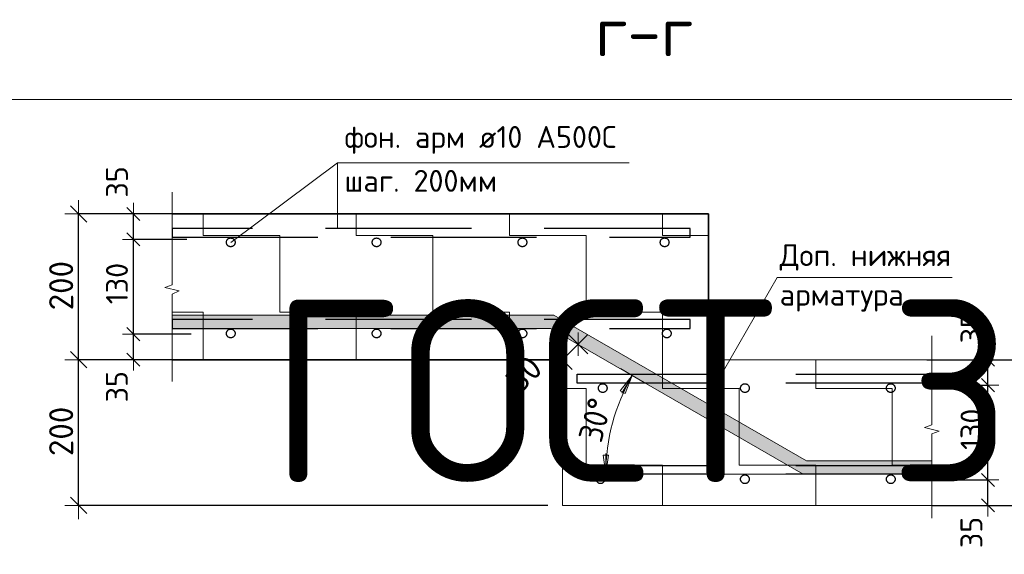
# Model space of a CAD drawing. Header units: metres. Extents: x -38 to 100, y -15 to 19.
# Tile 39 of 63: x 71.674 to 73.024, y 5.128 to 5.861. Entities that reach past the tile are written whole.
import ezdxf

# ---------------------------------------------------------------- set-up
doc = ezdxf.new("R2010")
doc.units = ezdxf.units.M
doc.header["$PDMODE"] = 65
doc.linetypes.add('______2', pattern=[0.27, 0.2, -0.07])
for name, color, linetype, lineweight in [('XR$4$Арм. стержнями нижней зоны', 180, 'Continuous', 35), ('XR$4$ВК__отв в полу 1-2 эт', 220, 'Continuous', 25), ('XR$4$Размерная линия (1)', 7, 'Continuous', 13), ('XR$4$Размерная линия_ общее', 7, 'Continuous', 13), ('XR$4$Текст_ общее_1', 7, 'Continuous', 13)]:
    doc.layers.add(name, color=color, linetype=linetype, lineweight=lineweight)
doc.styles.add('ISOCPEUR', font='txt')
doc.dimstyles.new('DIMSTYLE_17', dxfattribs={"dimtxt": 0.03, "dimasz": 0.03, "dimexe": 0, "dimexo": 0, "dimgap": 0.015, "dimtad": 2, "dimdec": 0, "dimlfac": 1000, "dimrnd": 1, "dimzin": 12, "dimdsep": 46, "dimtxsty": 'ISOCPEUR', "dimblk1": 'ALL_ML_STRICH', "dimblk2": 'ALL_ML_STRICH', "dimsah": 1, "dimcen": 0, "dimclrd": 7, "dimclre": 256, "dimclrt": 7, "dimadec": 0, "dimazin": 0, "dimtfac": 1, "dimtdec": 0, "dimtix": 1, "dimtmove": 2, "dimatfit": 3, "dimfxl": 0, "dimtvp": 1.2, "dimtzin": 0, "dimlwd": 0, "dimlwe": -3, "dimarcsym": 0})
doc.dimstyles.new('DIMSTYLE_19', dxfattribs={"dimtxt": 0.033, "dimasz": 0.0375, "dimexe": 0, "dimexo": 0, "dimgap": 0.0165, "dimtad": 2, "dimdec": 0, "dimlfac": 1000, "dimrnd": 1, "dimzin": 12, "dimdsep": 46, "dimtxsty": 'ISOCPEUR', "dimblk1": 'ALL_ML_STRICH', "dimblk2": 'ALL_ML_STRICH', "dimsah": 1, "dimcen": 0, "dimclrd": 7, "dimclre": 256, "dimclrt": 7, "dimadec": 0, "dimazin": 0, "dimtfac": 1, "dimtdec": 0, "dimtix": 1, "dimtmove": 2, "dimatfit": 3, "dimfxl": 0, "dimtvp": 1.2, "dimtzin": 0, "dimlwd": 0, "dimlwe": -3, "dimarcsym": 0})
doc.dimstyles.new('DIMSTYLE_20', dxfattribs={"dimtxt": 0.03, "dimasz": 0.03, "dimexe": 0, "dimexo": 0, "dimgap": 0.015, "dimtad": 2, "dimdec": 0, "dimlfac": 1000, "dimrnd": 1, "dimzin": 12, "dimdsep": 46, "dimtxsty": 'ISOCPEUR', "dimblk1": 'ALL_ML_STRICH', "dimblk2": 'ALL_ML_STRICH', "dimsah": 1, "dimcen": 0, "dimclrd": 7, "dimclre": 256, "dimclrt": 7, "dimadec": 0, "dimazin": 0, "dimtfac": 1, "dimtdec": 0, "dimtix": 1, "dimtmove": 2, "dimatfit": 3, "dimfxl": 0, "dimtzin": 0, "dimlwd": 0, "dimlwe": -3, "dimarcsym": 0})
doc.dimstyles.new('DIMSTYLE_9', dxfattribs={"dimtxt": 0.033, "dimasz": 0.0375, "dimexe": 0, "dimexo": 0, "dimgap": 0.0165, "dimtad": 2, "dimdec": 0, "dimlfac": 1000, "dimrnd": 1, "dimzin": 12, "dimdsep": 46, "dimtxsty": 'ISOCPEUR', "dimblk1": 'ALL_ML_STRICH', "dimblk2": 'ALL_ML_STRICH', "dimsah": 1, "dimcen": 0, "dimclrd": 7, "dimclre": 256, "dimclrt": 7, "dimadec": 0, "dimazin": 0, "dimtfac": 1, "dimtdec": 0, "dimtix": 1, "dimtmove": 2, "dimatfit": 3, "dimfxl": 0, "dimtzin": 0, "dimlwd": 0, "dimlwe": -3, "dimarcsym": 0})

# ---------------------------------------------------------------- blocks, each defined once
blk = doc.blocks.new('ЭЛЕМЕНТ_УЗОРА_14')
at = {"color": 7, "linetype": 'Continuous', "lineweight": 13, "transparency": 33554687}
blk.add_line((71.8824, 5.3647), (71.8824, 5.3647), dxfattribs=at)
blk.add_lwpolyline([(71.8824, 5.6247), (71.8824, 5.4975), (71.8724, 5.4939), (71.8924, 5.489), (71.8824, 5.4848), (71.8824, 5.3647)], dxfattribs=at)
blk = doc.blocks.new('ЭЛЕМЕНТ_УЗОРА_15')
at = {"color": 7, "linetype": 'Continuous', "lineweight": 13, "transparency": 33554687}
blk.add_line((72.9243, 5.1773), (72.9243, 5.1773), dxfattribs=at)
blk.add_lwpolyline([(72.9243, 5.4273), (72.9243, 5.3051), (72.9143, 5.3016), (72.9343, 5.2968), (72.9243, 5.2928), (72.9243, 5.1773)], dxfattribs=at)
blk = doc.blocks.new('ALL_ML_STRICH')
at = {"color": 0, "linetype": 'ByBlock', "lineweight": -2}
for p, q in [((0, -0.5), (0, 0.5)), ((-1, 0), (0.5, 0)), ((-0.3, -0.3), (0.3, 0.3))]:
    blk.add_line(p, q, dxfattribs=at)
blk = doc.blocks.new('*D449')
at = {"layer": 'DEFPOINTS', "color": 7, "linetype": 'Continuous', "lineweight": 13, "transparency": 33554687}
for p in [(72.9046, 5.3947), (72.9046, 5.1947), (73.0762, 5.1947)]:
    blk.add_point(p, dxfattribs=at)
at = {"layer": 'XR$4$Размерная линия_ общее', "color": 253, "linetype": 'Continuous', "lineweight": -2, "true_color": 0xa0a0a0, "transparency": 33554687}
for p, q in [((72.9246, 5.3947), (73.0762, 5.3947)), ((72.9246, 5.1947), (73.0762, 5.1947))]:
    blk.add_line(p, q, dxfattribs=at)
at = {"layer": 'XR$4$Размерная линия_ общее', "color": 7, "linetype": 'Continuous', "lineweight": -2, "transparency": 33554687}
blk.add_line((73.0762, 5.1947), (73.0762, 5.3947), dxfattribs=at)
at = {"layer": 'XR$4$Размерная линия_ общее', "color": 7, "linetype": 'Continuous', "lineweight": 13, "transparency": 33554687, "xscale": 0.0375, "yscale": 0.0375, "zscale": 0.0375}
for p, rotation in [((73.0762, 5.3947), 90), ((73.0762, 5.1947), 270)]:
    blk.add_blockref('ALL_ML_STRICH', p, dxfattribs=dict(at, rotation=rotation))
at = {"layer": 'XR$4$Размерная линия_ общее', "color": 7, "linetype": 'Continuous', "lineweight": 13, "transparency": 33554687, "insert": (73.0522, 5.2963), "char_height": 0.033, "width": 0.099, "attachment_point": 5, "rotation": 90, "style": 'ISOCPEUR'}
blk.add_mtext('\\A1;{200}', dxfattribs=at)
blk = doc.blocks.new('*D450')
at = {"layer": 'DEFPOINTS', "color": 7, "linetype": 'Continuous', "lineweight": 13, "transparency": 33554687}
for p in [(72.902, 5.2297), (72.9213, 5.1947), (73.0012, 5.1947)]:
    blk.add_point(p, dxfattribs=at)
at = {"layer": 'XR$4$Размерная линия (1)', "color": 9, "linetype": 'Continuous', "lineweight": -2, "true_color": 0xc7c7c7, "transparency": 33554687}
for p, q in [((72.922, 5.2297), (73.0012, 5.2297)), ((72.9413, 5.1947), (73.0012, 5.1947))]:
    blk.add_line(p, q, dxfattribs=at)
at = {"layer": 'XR$4$Размерная линия (1)', "color": 7, "linetype": 'Continuous', "lineweight": -2, "transparency": 33554687}
blk.add_line((73.0012, 5.1947), (73.0012, 5.2297), dxfattribs=at)
at = {"layer": 'XR$4$Размерная линия (1)', "color": 7, "linetype": 'Continuous', "lineweight": 13, "transparency": 33554687, "xscale": 0.03, "yscale": 0.03, "zscale": 0.03}
for p, rotation in [((73.0012, 5.2297), 90), ((73.0012, 5.1947), 270)]:
    blk.add_blockref('ALL_ML_STRICH', p, dxfattribs=dict(at, rotation=rotation))
at = {"layer": 'XR$4$Размерная линия (1)', "color": 7, "linetype": 'Continuous', "lineweight": 13, "transparency": 33554687, "insert": (72.9786, 5.1576), "char_height": 0.03, "width": 0.06, "attachment_point": 5, "rotation": 90, "style": 'ISOCPEUR'}
blk.add_mtext('\\A1;{35}', dxfattribs=at)
blk = doc.blocks.new('*D451')
at = {"layer": 'DEFPOINTS', "color": 7, "linetype": 'Continuous', "lineweight": 13, "transparency": 33554687}
for p in [(72.908, 5.3597), (72.902, 5.2297), (73.0012, 5.2297)]:
    blk.add_point(p, dxfattribs=at)
at = {"layer": 'XR$4$Размерная линия (1)', "color": 9, "linetype": 'Continuous', "lineweight": -2, "true_color": 0xc7c7c7, "transparency": 33554687}
for p, q in [((72.928, 5.3597), (73.0012, 5.3597)), ((72.922, 5.2297), (73.0012, 5.2297))]:
    blk.add_line(p, q, dxfattribs=at)
at = {"layer": 'XR$4$Размерная линия (1)', "color": 7, "linetype": 'Continuous', "lineweight": -2, "transparency": 33554687}
blk.add_line((73.0012, 5.2297), (73.0012, 5.3597), dxfattribs=at)
at = {"layer": 'XR$4$Размерная линия (1)', "color": 7, "linetype": 'Continuous', "lineweight": 13, "transparency": 33554687, "xscale": 0.03, "yscale": 0.03, "zscale": 0.03}
for p, rotation in [((73.0012, 5.3597), 90), ((73.0012, 5.2297), 270)]:
    blk.add_blockref('ALL_ML_STRICH', p, dxfattribs=dict(at, rotation=rotation))
at = {"layer": 'XR$4$Размерная линия (1)', "color": 7, "linetype": 'Continuous', "lineweight": 13, "transparency": 33554687, "insert": (72.9787, 5.2992), "char_height": 0.03, "width": 0.09, "attachment_point": 5, "rotation": 90, "style": 'ISOCPEUR'}
blk.add_mtext('\\A1;{130}', dxfattribs=at)
blk = doc.blocks.new('*D452')
at = {"layer": 'DEFPOINTS', "color": 7, "linetype": 'Continuous', "lineweight": 13, "transparency": 33554687}
for p in [(72.8976, 5.3947), (72.908, 5.3597), (73.0012, 5.3597)]:
    blk.add_point(p, dxfattribs=at)
at = {"layer": 'XR$4$Размерная линия (1)', "color": 9, "linetype": 'Continuous', "lineweight": -2, "true_color": 0xc7c7c7, "transparency": 33554687}
for p, q in [((72.9176, 5.3947), (73.0012, 5.3947)), ((72.928, 5.3597), (73.0012, 5.3597))]:
    blk.add_line(p, q, dxfattribs=at)
at = {"layer": 'XR$4$Размерная линия (1)', "color": 7, "linetype": 'Continuous', "lineweight": -2, "transparency": 33554687}
blk.add_line((73.0012, 5.3597), (73.0012, 5.3947), dxfattribs=at)
at = {"layer": 'XR$4$Размерная линия (1)', "color": 7, "linetype": 'Continuous', "lineweight": 13, "transparency": 33554687, "xscale": 0.03, "yscale": 0.03, "zscale": 0.03}
for p, rotation in [((73.0012, 5.3947), 90), ((73.0012, 5.3597), 270)]:
    blk.add_blockref('ALL_ML_STRICH', p, dxfattribs=dict(at, rotation=rotation))
at = {"layer": 'XR$4$Размерная линия (1)', "color": 7, "linetype": 'Continuous', "lineweight": 13, "transparency": 33554687, "insert": (72.9787, 5.4386), "char_height": 0.03, "width": 0.06, "attachment_point": 5, "rotation": 90, "style": 'ISOCPEUR'}
blk.add_mtext('\\A1;{35}', dxfattribs=at)
blk = doc.blocks.new('*D453')
at = {"layer": 'DEFPOINTS', "color": 7, "linetype": 'Continuous', "lineweight": 13, "transparency": 33554687}
for p in [(71.9285, 5.4297), (71.8294, 5.3947), (71.9092, 5.3947)]:
    blk.add_point(p, dxfattribs=at)
at = {"layer": 'XR$4$Размерная линия (1)', "color": 9, "linetype": 'Continuous', "lineweight": -2, "true_color": 0xc7c7c7, "transparency": 33554687}
for p, q in [((71.9085, 5.4297), (71.8294, 5.4297)), ((71.8892, 5.3947), (71.8294, 5.3947))]:
    blk.add_line(p, q, dxfattribs=at)
at = {"layer": 'XR$4$Размерная линия (1)', "color": 7, "linetype": 'Continuous', "lineweight": -2, "transparency": 33554687}
blk.add_line((71.8294, 5.3947), (71.8294, 5.4297), dxfattribs=at)
at = {"layer": 'XR$4$Размерная линия (1)', "color": 7, "linetype": 'Continuous', "lineweight": 13, "transparency": 33554687, "xscale": 0.03, "yscale": 0.03, "zscale": 0.03}
for p, rotation in [((71.8294, 5.4297), 90), ((71.8294, 5.3947), 270)]:
    blk.add_blockref('ALL_ML_STRICH', p, dxfattribs=dict(at, rotation=rotation))
at = {"layer": 'XR$4$Размерная линия (1)', "color": 7, "linetype": 'Continuous', "lineweight": 13, "transparency": 33554687, "insert": (71.8068, 5.3576), "char_height": 0.03, "width": 0.06, "attachment_point": 5, "rotation": 90, "style": 'ISOCPEUR'}
blk.add_mtext('\\A1;{35}', dxfattribs=at)
blk = doc.blocks.new('*D454')
at = {"layer": 'DEFPOINTS', "color": 7, "linetype": 'Continuous', "lineweight": 13, "transparency": 33554687}
for p in [(71.9225, 5.5597), (71.8294, 5.4297), (71.9285, 5.4297)]:
    blk.add_point(p, dxfattribs=at)
at = {"layer": 'XR$4$Размерная линия (1)', "color": 9, "linetype": 'Continuous', "lineweight": -2, "true_color": 0xc7c7c7, "transparency": 33554687}
for p, q in [((71.9025, 5.5597), (71.8294, 5.5597)), ((71.9085, 5.4297), (71.8294, 5.4297))]:
    blk.add_line(p, q, dxfattribs=at)
at = {"layer": 'XR$4$Размерная линия (1)', "color": 7, "linetype": 'Continuous', "lineweight": -2, "transparency": 33554687}
blk.add_line((71.8294, 5.4297), (71.8294, 5.5597), dxfattribs=at)
at = {"layer": 'XR$4$Размерная линия (1)', "color": 7, "linetype": 'Continuous', "lineweight": 13, "transparency": 33554687, "xscale": 0.03, "yscale": 0.03, "zscale": 0.03}
for p, rotation in [((71.8294, 5.5597), 90), ((71.8294, 5.4297), 270)]:
    blk.add_blockref('ALL_ML_STRICH', p, dxfattribs=dict(at, rotation=rotation))
at = {"layer": 'XR$4$Размерная линия (1)', "color": 7, "linetype": 'Continuous', "lineweight": 13, "transparency": 33554687, "insert": (71.8069, 5.4992), "char_height": 0.03, "width": 0.09, "attachment_point": 5, "rotation": 90, "style": 'ISOCPEUR'}
blk.add_mtext('\\A1;{130}', dxfattribs=at)
blk = doc.blocks.new('*D455')
at = {"layer": 'DEFPOINTS', "color": 7, "linetype": 'Continuous', "lineweight": 13, "transparency": 33554687}
for p in [(71.9329, 5.5947), (71.8294, 5.5597), (71.9225, 5.5597)]:
    blk.add_point(p, dxfattribs=at)
at = {"layer": 'XR$4$Размерная линия (1)', "color": 9, "linetype": 'Continuous', "lineweight": -2, "true_color": 0xc7c7c7, "transparency": 33554687}
for p, q in [((71.9129, 5.5947), (71.8294, 5.5947)), ((71.9025, 5.5597), (71.8294, 5.5597))]:
    blk.add_line(p, q, dxfattribs=at)
at = {"layer": 'XR$4$Размерная линия (1)', "color": 7, "linetype": 'Continuous', "lineweight": -2, "transparency": 33554687}
blk.add_line((71.8294, 5.5597), (71.8294, 5.5947), dxfattribs=at)
at = {"layer": 'XR$4$Размерная линия (1)', "color": 7, "linetype": 'Continuous', "lineweight": 13, "transparency": 33554687, "xscale": 0.03, "yscale": 0.03, "zscale": 0.03}
for p, rotation in [((71.8294, 5.5947), 90), ((71.8294, 5.5597), 270)]:
    blk.add_blockref('ALL_ML_STRICH', p, dxfattribs=dict(at, rotation=rotation))
at = {"layer": 'XR$4$Размерная линия (1)', "color": 7, "linetype": 'Continuous', "lineweight": 13, "transparency": 33554687, "insert": (71.8069, 5.6386), "char_height": 0.03, "width": 0.06, "attachment_point": 5, "rotation": 90, "style": 'ISOCPEUR'}
blk.add_mtext('\\A1;{35}', dxfattribs=at)
blk = doc.blocks.new('*D456')
at = {"layer": 'DEFPOINTS', "color": 7, "linetype": 'Continuous', "lineweight": 13, "transparency": 33554687}
for p in [(71.9259, 5.3947), (71.7544, 5.1947), (72.4179, 5.1947)]:
    blk.add_point(p, dxfattribs=at)
at = {"layer": 'XR$4$Размерная линия_ общее', "color": 253, "linetype": 'Continuous', "lineweight": -2, "true_color": 0xa0a0a0, "transparency": 33554687}
for p, q in [((71.9059, 5.3947), (71.7544, 5.3947)), ((72.3979, 5.1947), (71.7544, 5.1947))]:
    blk.add_line(p, q, dxfattribs=at)
at = {"layer": 'XR$4$Размерная линия_ общее', "color": 7, "linetype": 'Continuous', "lineweight": -2, "transparency": 33554687}
blk.add_line((71.7544, 5.1947), (71.7544, 5.3947), dxfattribs=at)
at = {"layer": 'XR$4$Размерная линия_ общее', "color": 7, "linetype": 'Continuous', "lineweight": 13, "transparency": 33554687, "xscale": 0.0375, "yscale": 0.0375, "zscale": 0.0375}
for p, rotation in [((71.7544, 5.3947), 90), ((71.7544, 5.1947), 270)]:
    blk.add_blockref('ALL_ML_STRICH', p, dxfattribs=dict(at, rotation=rotation))
at = {"layer": 'XR$4$Размерная линия_ общее', "color": 7, "linetype": 'Continuous', "lineweight": 13, "transparency": 33554687, "insert": (71.7304, 5.2963), "char_height": 0.033, "width": 0.099, "attachment_point": 5, "rotation": 90, "style": 'ISOCPEUR'}
blk.add_mtext('\\A1;{200}', dxfattribs=at)
blk = doc.blocks.new('*D457')
at = {"layer": 'DEFPOINTS', "color": 7, "linetype": 'Continuous', "lineweight": 13, "transparency": 33554687}
for p in [(71.9259, 5.5947), (71.7544, 5.3947), (71.9259, 5.3947)]:
    blk.add_point(p, dxfattribs=at)
at = {"layer": 'XR$4$Размерная линия_ общее', "color": 253, "linetype": 'Continuous', "lineweight": -2, "true_color": 0xa0a0a0, "transparency": 33554687}
for p, q in [((71.9059, 5.5947), (71.7544, 5.5947)), ((71.9059, 5.3947), (71.7544, 5.3947))]:
    blk.add_line(p, q, dxfattribs=at)
at = {"layer": 'XR$4$Размерная линия_ общее', "color": 7, "linetype": 'Continuous', "lineweight": -2, "transparency": 33554687}
blk.add_line((71.7544, 5.3947), (71.7544, 5.5947), dxfattribs=at)
at = {"layer": 'XR$4$Размерная линия_ общее', "color": 7, "linetype": 'Continuous', "lineweight": 13, "transparency": 33554687, "xscale": 0.0375, "yscale": 0.0375, "zscale": 0.0375}
for p, rotation in [((71.7544, 5.5947), 90), ((71.7544, 5.3947), 270)]:
    blk.add_blockref('ALL_ML_STRICH', p, dxfattribs=dict(at, rotation=rotation))
at = {"layer": 'XR$4$Размерная линия_ общее', "color": 7, "linetype": 'Continuous', "lineweight": 13, "transparency": 33554687, "insert": (71.7304, 5.4963), "char_height": 0.033, "width": 0.099, "attachment_point": 5, "rotation": 90, "style": 'ISOCPEUR'}
blk.add_mtext('\\A1;{200}', dxfattribs=at)
blk = doc.blocks.new('СЛОЖНЫЙ_ОБЪЕКТ_58')
at = {"linetype": 'Continuous', "lineweight": 13, "transparency": 33554687}
blk.add_hatch(color=7, dxfattribs=at).paths.add_polyline_path([(71.8824, 5.4377), (72.4014, 5.4377), (72.7478, 5.2377), (72.9243, 5.2377), (72.9243, 5.2557), (72.7526, 5.2557), (72.4062, 5.4557), (71.8824, 5.4557)])
at = {"color": 7, "linetype": 'Continuous', "lineweight": 13, "transparency": 33554687}
for p, q in [((72.4062, 5.4557), (71.8824, 5.4557)), ((71.8824, 5.4557), (71.8824, 5.4377)), ((72.7526, 5.2557), (72.4062, 5.4557)), ((72.4014, 5.4377), (71.8824, 5.4377)), ((72.7478, 5.2377), (72.4014, 5.4377)), ((72.9243, 5.2557), (72.7526, 5.2557)), ((72.9243, 5.2557), (72.9243, 5.2377)), ((72.9243, 5.2377), (72.7478, 5.2377))]:
    blk.add_line(p, q, dxfattribs=at)
blk = doc.blocks.new('*D473')
at = {"layer": 'DEFPOINTS', "color": 7, "linetype": 'Continuous', "lineweight": 13, "transparency": 33554687}
for p in [(72.4392, 5.4159), (72.4392, 5.4159), (72.4179, 5.3947)]:
    blk.add_point(p, dxfattribs=at)
at = {"layer": 'XR$4$Размерная линия_ общее', "color": 7, "linetype": 'Continuous', "lineweight": -2, "transparency": 33554687}
blk.add_line((72.4392, 5.4159), (72.4179, 5.3947), dxfattribs=at)
at = {"layer": 'XR$4$Размерная линия_ общее', "color": 253, "linetype": 'Continuous', "lineweight": -2, "true_color": 0xa0a0a0, "transparency": 33554687}
for p, q in [((72.4392, 5.4159), (72.4392, 5.4159)), ((72.4179, 5.3947), (72.4179, 5.3947))]:
    blk.add_line(p, q, dxfattribs=at)
at = {"layer": 'XR$4$Размерная линия_ общее', "color": 7, "linetype": 'Continuous', "lineweight": 13, "transparency": 33554687, "yscale": 0.0375, "zscale": 0.0375}
for p, xscale, rotation in [((72.4392, 5.4159), 0.03750000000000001, 44.99999999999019), ((72.4179, 5.3947), 0.0375, 224.9999999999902)]:
    blk.add_blockref('ALL_ML_STRICH', p, dxfattribs=dict(at, xscale=xscale, rotation=rotation))
at = {"layer": 'XR$4$Размерная линия_ общее', "color": 7, "linetype": 'Continuous', "lineweight": 13, "transparency": 33554687, "insert": (72.3651, 5.3754), "char_height": 0.033, "width": 0.066, "attachment_point": 5, "rotation": 45, "style": 'ISOCPEUR'}
blk.add_mtext('\\A1;{30}', dxfattribs=at)
blk = doc.blocks.new('COMPLEX_ANGLEDIM_1')
at = {"color": 7, "linetype": 'Continuous', "lineweight": 13, "transparency": 33554687}
for p, q in [((72.5135, 5.373), (72.4972, 5.3824)), ((72.4971, 5.3521), (72.5135, 5.373)), ((72.5135, 5.373), (72.4994, 5.3486)), ((72.5135, 5.373), (72.5036, 5.3484)), ((72.5135, 5.373), (72.5135, 5.373)), ((72.5135, 5.373), (72.5297, 5.3636)), ((72.5036, 5.3484), (72.4971, 5.3521)), ((72.4772, 5.2377), (72.4772, 5.2658)), ((72.481, 5.2639), (72.4735, 5.2639)), ((72.4735, 5.2639), (72.4772, 5.2377)), ((72.4772, 5.2377), (72.481, 5.2639)), ((72.4772, 5.2377), (72.4585, 5.2377)), ((72.4772, 5.2377), (72.4772, 5.2377)), ((72.4772, 5.2377), (72.496, 5.2377))]:
    blk.add_line(p, q, dxfattribs=at)
blk.add_arc((72.7478, 5.2377), 0.2706, 150, 180, dxfattribs=at)
at = {"color": 7, "linetype": 'Continuous', "lineweight": 13, "transparency": 33554687, "insert": (72.4711, 5.2794), "char_height": 0.033, "width": 0.080962, "attachment_point": 7, "rotation": 75, "style": 'ISOCPEUR'}
blk.add_mtext('\\W0.91;30%%d', dxfattribs=at)

msp = doc.modelspace()

# ---------------------------------------------------------------- hatches: boundary and pattern name
at = {"linetype": 'Continuous', "lineweight": 13, "transparency": 33554687}
h = msp.add_hatch(dxfattribs=at)
h.set_pattern_fill('____', scale=0.105, style=0, pattern_type=2)
h.set_pattern_definition([(0, (0.21, 0.21), (0.105, 0.105), [0.105, -0.105]), (90, (0.21, 0.21), (-0.105, 0.105), [0.105, -0.105])])
h.paths.add_polyline_path([(72.4179, 5.1947), (72.9243, 5.1947), (72.9243, 5.3947), (72.6179, 5.3947), (72.6179, 5.5947), (71.8824, 5.5947), (71.8824, 5.3947), (72.4179, 5.3947)], flags=0)

# ---------------------------------------------------------------- linework, layer by layer
at = {"color": 7, "linetype": 'Continuous', "lineweight": 13, "transparency": 33554687}
for p, q in [((88.0842, 5.7519), (69.5842, 5.7519)), ((71.9629, 5.5557), (72.1091, 5.6647)), ((72.4179, 5.3947), (72.4392, 5.4159)), ((72.7478, 5.2377), (72.4278, 5.2377))]:
    msp.add_line(p, q, dxfattribs=at)
at = {"color": 7, "linetype": 'Continuous', "lineweight": 35, "transparency": 33554687}
msp.add_line((72.4179, 5.3947), (71.8824, 5.3947), dxfattribs=at)
at = {"color": 7, "linetype": 'Continuous', "lineweight": 13, "transparency": 33554687}
for points in [[(72.1091, 5.5747), (72.1091, 5.6647), (72.5091, 5.6647)], [(72.6174, 5.343), (72.7124, 5.5075), (72.9524, 5.5075)]]:
    msp.add_lwpolyline(points, dxfattribs=at)
at = {"color": 7, "linetype": 'Continuous', "lineweight": 35, "transparency": 33554687}
msp.add_lwpolyline([(71.8824, 5.5947), (72.6179, 5.5947), (72.6179, 5.3947)], dxfattribs=at)
at = {"color": 7, "linetype": '______2', "lineweight": -3, "transparency": 33554687}
for points in [[(71.8824, 5.5627), (72.5929, 5.5627), (72.5929, 5.5747), (71.8824, 5.5747), (71.8824, 5.5627)], [(72.9243, 5.3627), (72.438, 5.3627), (72.438, 5.3747), (72.9243, 5.3747), (72.9243, 5.3627)]]:
    msp.add_lwpolyline(points, close=True, dxfattribs=at)
for centre in [(71.9629, 5.5557), (72.1629, 5.5557), (72.3629, 5.5557), (72.5579, 5.5557), (72.473, 5.3557), (72.668, 5.3557), (72.868, 5.3557)]:
    msp.add_circle(centre, 0.006, dxfattribs=at)
at = {"layer": 'XR$4$Арм. стержнями нижней зоны', "color": 7, "linetype": '______2', "lineweight": -3, "transparency": 33554687}
for points in [[(71.8824, 5.4377), (72.5929, 5.4377), (72.5929, 5.4497), (71.8824, 5.4497), (71.8824, 5.4377)], [(72.9243, 5.2377), (72.438, 5.2377), (72.438, 5.2497), (72.9243, 5.2497), (72.9243, 5.2377)]]:
    msp.add_lwpolyline(points, close=True, dxfattribs=at)
for centre in [(71.9629, 5.4307), (72.1629, 5.4307), (72.3629, 5.4307), (72.5609, 5.4307), (72.47, 5.2307), (72.668, 5.2307), (72.868, 5.2307)]:
    msp.add_circle(centre, 0.006, dxfattribs=at)
at = {"layer": 'XR$4$ВК__отв в полу 1-2 эт', "color": 7, "linetype": 'Continuous', "lineweight": 13, "transparency": 33554687}
msp.add_line((72.9243, 5.3947), (72.6179, 5.3947), dxfattribs=at)
msp.add_lwpolyline([(72.4179, 5.3947), (72.4179, 5.1947), (72.9243, 5.1947)], dxfattribs=at)

# ---------------------------------------------------------------- block references
at = {"color": 7, "linetype": 'Continuous', "lineweight": 13, "transparency": 33554687}
for name in ['ЭЛЕМЕНТ_УЗОРА_14', 'СЛОЖНЫЙ_ОБЪЕКТ_58', 'ЭЛЕМЕНТ_УЗОРА_15', 'COMPLEX_ANGLEDIM_1']:
    msp.add_blockref(name, (0, 0), dxfattribs=at)

# ---------------------------------------------------------------- texts
at = {"color": 7, "linetype": 'Continuous', "lineweight": 50, "transparency": 33554687, "insert": (72.5299, 5.845), "char_height": 0.0675, "width": 0.172565, "attachment_point": 5, "style": 'ISOCPEUR'}
msp.add_mtext('\\A1;{\\fISOCPEUR|i0|b0;\\H0.067500;\\W1.000000;\\C7;г-г}\\P', dxfattribs=at)
at = {"color": 7, "linetype": 'Continuous', "lineweight": 35, "transparency": 33554687, "insert": (72.015, 5.2269), "char_height": 0.25, "width": 2.743715, "attachment_point": 7, "style": 'ISOCPEUR'}
msp.add_mtext('\\W0.96;ГОСТ 34028-2016', dxfattribs=at)
at = {"layer": 'XR$4$Текст_ общее_1', "color": 7, "linetype": 'Continuous', "lineweight": 13, "transparency": 33554687, "char_height": 0.03, "attachment_point": 1}
for s, insert, width, line_spacing_factor in [('\\A1;{\\fISOCPEUR|i0|b0;\\H0.030000;\\W1.000000;\\C7;фон. арм ø10 А500С}\\P{\\fISOCPEUR|i0|b0;\\H0.030000;\\W1.000000;\\C7;шаг. 200мм}\\P', (72.1189, 5.7153), 0.385981, 1.204819), ('\\A1;{\\fISOCPEUR|i0|b0;\\H0.030000;\\W1.000000;\\C7;Доп. нижняя}\\P{\\fISOCPEUR|i0|b0;\\H0.030000;\\W1.000000;\\C7;арматура}\\P', (72.7157, 5.5531), 0.238953, 1.084337)]:
    msp.add_mtext(s, dxfattribs=dict(at, insert=insert, width=width, line_spacing_factor=line_spacing_factor))

# ---------------------------------------------------------------- dimensions: what is measured, and where the dimension line sits
at = {"layer": 'XR$4$Размерная линия (1)', "color": 7, "linetype": 'Continuous', "lineweight": 13, "transparency": 33554687}
for base, p1, p2, dimstyle, picture, middle in [((71.8294, 5.5947), (71.9025, 5.5597), (71.9129, 5.5947), 'DIMSTYLE_17', '*D455', (71.8069, 5.6386)), ((71.8294, 5.5597), (71.9085, 5.4297), (71.9025, 5.5597), 'DIMSTYLE_20', '*D454', (71.8069, 5.4992)), ((73.0012, 5.3947), (72.928, 5.3597), (72.9176, 5.3947), 'DIMSTYLE_17', '*D452', (72.9787, 5.4386)), ((71.8294, 5.4297), (71.8892, 5.3947), (71.9085, 5.4297), 'DIMSTYLE_17', '*D453', (71.8068, 5.3576)), ((73.0012, 5.3597), (72.922, 5.2297), (72.928, 5.3597), 'DIMSTYLE_20', '*D451', (72.9787, 5.2992)), ((73.0012, 5.2297), (72.9413, 5.1947), (72.922, 5.2297), 'DIMSTYLE_17', '*D450', (72.9786, 5.1576))]:
    dim = msp.add_linear_dim(base=base, p1=p1, p2=p2, angle=90, dimstyle=dimstyle, override={"dimpost": '<>', "dimclrd": 7, "dimclre": 9, "dimclrt": 7, "dimlwd": 0, "dimlwe": 65533}, dxfattribs=at)
    dim.commit()
    dim.dimension.update_dxf_attribs({"geometry": picture, "text_midpoint": middle, "dimtype": 160})
at = {"layer": 'XR$4$Размерная линия_ общее', "color": 7, "linetype": 'Continuous', "lineweight": 13, "transparency": 33554687}
for base, p1, p2, angle, dimstyle, picture, middle in [((71.7544, 5.5947), (71.9059, 5.3947), (71.9059, 5.5947), 90, 'DIMSTYLE_9', '*D457', (71.7304, 5.4963)), ((72.4179, 5.3947), (72.4392, 5.4159), (72.4179, 5.3947), 225, 'DIMSTYLE_19', '*D473', (72.3651, 5.3754)), ((71.7544, 5.3947), (72.3979, 5.1947), (71.9059, 5.3947), 90, 'DIMSTYLE_9', '*D456', (71.7304, 5.2963)), ((73.0762, 5.3947), (72.9246, 5.1947), (72.9246, 5.3947), 90, 'DIMSTYLE_9', '*D449', (73.0522, 5.2963))]:
    dim = msp.add_linear_dim(base=base, p1=p1, p2=p2, angle=angle, dimstyle=dimstyle, override={"dimpost": '<>', "dimclrd": 7, "dimclre": 253, "dimclrt": 7, "dimlwd": 0, "dimlwe": 65533}, dxfattribs=at)
    dim.commit()
    dim.dimension.update_dxf_attribs({"geometry": picture, "text_midpoint": middle, "dimtype": 160})

doc.saveas('drawing.dxf')
